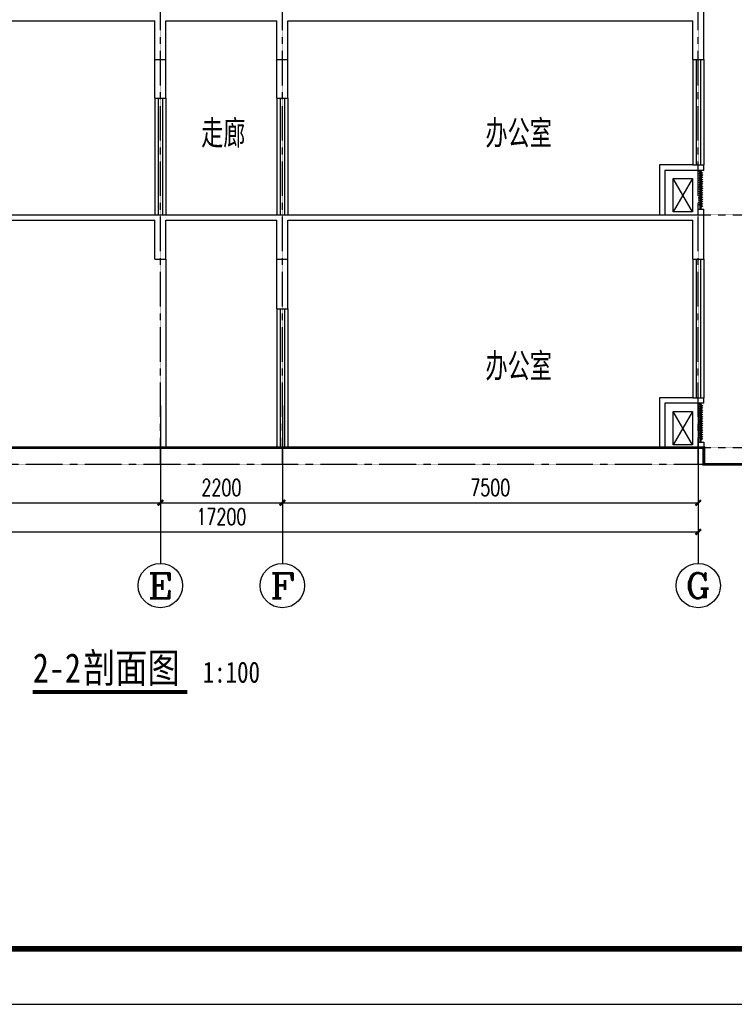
# Model space of a CAD drawing. Header units: inches. Extents: x 224620 to 3435104, y 247406 to 993300.
# Tile 34 of 110: x 309907 to 322794, y 318223 to 335982. Entities that reach past the tile are written whole.
import ezdxf
from ezdxf.enums import TextEntityAlignment as Align

# ---------------------------------------------------------------- set-up
doc = ezdxf.new("R2010")
doc.units = ezdxf.units.IN
doc.header["$MEASUREMENT"] = 0
doc.linetypes.add('CENTER', pattern=[2, 1.25, -0.25, 0.25, -0.25])
for name, color, linetype in [('AXIS', 3, 'Continuous'), ('AXIS_TEXT', 7, 'Continuous'), ('DIM_SYMB', 3, 'Continuous'), ('DOTE', 1, 'CENTER'), ('PUB_DIM', 3, 'Continuous'), ('PUB_TEXT', 7, 'Continuous'), ('PUB_TITLE', 4, 'Continuous'), ('WALL', 2, 'Continuous'), ('WINDOW', 4, 'Continuous'), ('x细线', 135, 'Continuous'), ('看线', 95, 'Continuous')]:
    doc.layers.add(name, color=color, linetype=linetype)
doc.styles.add('_HZTXT', font='txt.shx', dxfattribs={"width": 0.8, "bigfont": 'HZTXT.shx'})
doc.styles.add('_TCH_AXIS', font='COMPLEX', dxfattribs={"bigfont": 'GBCBIG'})
doc.styles.add('_TCH_DIM_T3', font='SIMPLEX', dxfattribs={"width": 0.705882, "bigfont": 'GBCBIG'})
doc.styles.add('COMPLEX', font='COMPLEX')
doc.styles.add('宋体', font='txt', dxfattribs={"width": 0.8})
doc.dimstyles.new('_TCH_ARCH&&100', dxfattribs={"dimtxt": 297.5, "dimasz": 100, "dimexe": 250, "dimexo": 300, "dimgap": 126.25, "dimtad": 1, "dimdec": 0, "dimzin": 0, "dimdsep": 46, "dimtxsty": '_TCH_DIM_T3', "dimblk": 'ARCHTICK', "dimcen": 0.09, "dimclrt": 7, "dimazin": 2, "dimtfac": 1, "dimtdec": 0, "dimtix": 1, "dimtmove": 2, "dimatfit": 3, "dimfxl": 1, "dimtolj": 1, "dimtzin": 0, "dimarcsym": 0})

# ---------------------------------------------------------------- blocks, each defined once
blk = doc.blocks.new('wrtgtg')
at = {"layer": 'PUB_TITLE'}
blk.add_lwpolyline([(-75296, -5841), (8804, -5841), (8804, 53559), (-75296, 53559)], close=True, dxfattribs=at)
at = {"layer": 'PUB_TITLE', "const_width": 100}
blk.add_lwpolyline([(-72796, -4841), (7804, -4841), (7804, 52559), (-72796, 52559)], close=True, dxfattribs=at)
blk = doc.blocks.new('_ArchTick')
at = {"color": 0, "linetype": 'ByBlock', "const_width": 0.4}
blk.add_lwpolyline([(-0.5, -0.5), (0.5, 0.5)], dxfattribs=at)
blk = doc.blocks.new('*D294')
at = {"layer": 'Defpoints', "color": 0}
for p in [(304944, 328288), (312444, 328288), (312444, 327268)]:
    blk.add_point(p, dxfattribs=at)
at = {"layer": 'PUB_DIM', "color": 0, "lineweight": -2}
for p, q in [((304944, 327988), (304944, 327018)), ((312444, 327988), (312444, 327018)), ((304944, 327268), (312444, 327268))]:
    blk.add_line(p, q, dxfattribs=at)
at = {"layer": 'PUB_DIM', "color": 0, "lineweight": -2, "xscale": 100, "yscale": 100, "zscale": 100, "rotation": 180}
blk.add_blockref('_ArchTick', (304944, 327268), dxfattribs=at)
at = {"layer": 'PUB_DIM', "color": 0, "lineweight": -2, "xscale": 100, "yscale": 100, "zscale": 100}
blk.add_blockref('_ArchTick', (312444, 327268), dxfattribs=at)
at = {"layer": 'PUB_DIM', "color": 7, "insert": (308694, 327543), "char_height": 297.5, "attachment_point": 5, "style": '_TCH_DIM_T3'}
blk.add_mtext('\\A1;7500', dxfattribs=at)
blk = doc.blocks.new('*D295')
at = {"layer": 'Defpoints', "color": 0}
for p in [(312444, 328288), (314644, 328288), (314644, 327268)]:
    blk.add_point(p, dxfattribs=at)
at = {"layer": 'PUB_DIM', "color": 0, "lineweight": -2}
for p, q in [((312444, 327988), (312444, 327018)), ((314644, 327988), (314644, 327018)), ((312444, 327268), (314644, 327268))]:
    blk.add_line(p, q, dxfattribs=at)
at = {"layer": 'PUB_DIM', "color": 0, "lineweight": -2, "xscale": 100, "yscale": 100, "zscale": 100, "rotation": 180}
blk.add_blockref('_ArchTick', (312444, 327268), dxfattribs=at)
at = {"layer": 'PUB_DIM', "color": 0, "lineweight": -2, "xscale": 100, "yscale": 100, "zscale": 100}
blk.add_blockref('_ArchTick', (314644, 327268), dxfattribs=at)
at = {"layer": 'PUB_DIM', "color": 7, "insert": (313544, 327543), "char_height": 297.5, "attachment_point": 5, "style": '_TCH_DIM_T3'}
blk.add_mtext('\\A1;2200', dxfattribs=at)
blk = doc.blocks.new('*D296')
at = {"layer": 'Defpoints', "color": 0}
for p in [(314644, 328288), (322144, 328288), (322144, 327268)]:
    blk.add_point(p, dxfattribs=at)
at = {"layer": 'PUB_DIM', "color": 0, "lineweight": -2}
for p, q in [((314644, 327988), (314644, 327018)), ((322144, 327988), (322144, 327018)), ((314644, 327268), (322144, 327268))]:
    blk.add_line(p, q, dxfattribs=at)
at = {"layer": 'PUB_DIM', "color": 0, "lineweight": -2, "xscale": 100, "yscale": 100, "zscale": 100, "rotation": 180}
blk.add_blockref('_ArchTick', (314644, 327268), dxfattribs=at)
at = {"layer": 'PUB_DIM', "color": 0, "lineweight": -2, "xscale": 100, "yscale": 100, "zscale": 100}
blk.add_blockref('_ArchTick', (322144, 327268), dxfattribs=at)
at = {"layer": 'PUB_DIM', "color": 7, "insert": (318394, 327543), "char_height": 297.5, "attachment_point": 5, "style": '_TCH_DIM_T3'}
blk.add_mtext('\\A1;7500', dxfattribs=at)
blk = doc.blocks.new('*D314')
at = {"layer": 'Defpoints', "color": 0}
for p in [(304944, 327511), (322144, 327511), (322144, 326742)]:
    blk.add_point(p, dxfattribs=at)
at = {"layer": 'PUB_DIM', "color": 0, "lineweight": -2}
for p, q in [((304944, 327211), (304944, 326492)), ((322144, 327211), (322144, 326492)), ((304944, 326742), (322144, 326742))]:
    blk.add_line(p, q, dxfattribs=at)
at = {"layer": 'PUB_DIM', "color": 0, "lineweight": -2, "xscale": 100, "yscale": 100, "zscale": 100, "rotation": 180}
blk.add_blockref('_ArchTick', (304944, 326742), dxfattribs=at)
at = {"layer": 'PUB_DIM', "color": 0, "lineweight": -2, "xscale": 100, "yscale": 100, "zscale": 100}
blk.add_blockref('_ArchTick', (322144, 326742), dxfattribs=at)
at = {"layer": 'PUB_DIM', "color": 7, "insert": (313544, 327017), "char_height": 297.5, "attachment_point": 5, "style": '_TCH_DIM_T3'}
blk.add_mtext('\\A1;17200', dxfattribs=at)
blk = doc.blocks.new('_AXISO')
blk.add_circle((0, 0), 0.5)
at = {"layer": 'AXIS_TEXT', "style": 'COMPLEX', "width": 1.041667}
blk.add_attdef('A', text='', height=0.56, dxfattribs=at).set_placement((-0.25, -0.28), (0.25, -0.28), align=Align.FIT)

msp = doc.modelspace()

# ---------------------------------------------------------------- linework, layer by layer
at = {"layer": 'AXIS'}
for p, q in [((312444.1, 329023.2), (312444.1, 326174.8)), ((314644.1, 329023.2), (314644.1, 326174.8)), ((322144.1, 329023.2), (322144.1, 326174.8))]:
    msp.add_line(p, q, dxfattribs=at)
at = {"layer": 'DIM_SYMB', "const_width": 70}
msp.add_lwpolyline([(310143.5, 323854.3), (312927.6, 323854.3)], dxfattribs=at)
at = {"layer": 'DOTE'}
for p, q in [((312444.1, 327963.7), (312444.1, 343308.5)), ((314644.1, 327963.7), (314644.1, 342163.7)), ((322144.1, 327963.7), (322144.1, 342163.7)), ((297562.6, 332463.7), (323418.7, 332463.7)), ((297562.6, 328263.7), (323418.7, 328263.7)), ((297562.6, 327963.7), (323418.7, 327963.7))]:
    msp.add_line(p, q, dxfattribs=at)
at = {"layer": 'WALL'}
for p, q in [((322244.1, 335263.7), (322244.1, 336163.7)), ((304444.1, 335963.7), (312344.1, 335963.7)), ((312344.1, 334563.7), (312344.1, 335963.7)), ((312544.1, 335963.7), (314544.1, 335963.7)), ((312544.1, 334563.7), (312544.1, 335963.7)), ((314544.1, 334563.7), (314544.1, 335963.7)), ((314744.1, 335963.7), (322044.1, 335963.7)), ((314744.1, 334563.7), (314744.1, 335963.7)), ((322044.1, 335263.7), (322044.1, 335963.7)), ((312344.1, 335263.7), (312544.1, 335263.7)), ((314544.1, 335263.7), (314744.1, 335263.7)), ((322044.1, 335263.7), (322244.1, 335263.7)), ((312344.1, 334563.7), (312544.1, 334563.7)), ((314544.1, 334563.7), (314744.1, 334563.7)), ((322044.1, 333363.7), (321444.1, 333363.7)), ((321444.1, 333363.7), (321444.1, 332463.7)), ((322044.1, 333363.7), (322244.1, 333363.7)), ((322044.1, 333363.7), (322244.1, 333363.7)), ((322244.1, 333263.7), (322244.1, 333363.7)), ((322244.1, 333263.7), (321544.1, 333263.7)), ((321544.1, 333263.7), (321544.1, 332463.7)), ((304044.1, 332463.7), (321444.1, 332463.7)), ((321544.1, 332463.7), (322144.1, 332463.7)), ((322144.1, 332463.7), (322144.1, 332563.7)), ((322144.1, 332563.7), (322244.1, 332563.7)), ((322244.1, 331663.7), (322244.1, 332563.7)), ((304244.1, 332363.7), (312344.1, 332363.7)), ((312344.1, 331663.7), (312344.1, 332363.7)), ((312544.1, 331663.7), (312544.1, 332363.7)), ((312544.1, 332363.7), (314544.1, 332363.7)), ((314544.1, 330763.7), (314544.1, 332363.7)), ((314744.1, 330763.7), (314744.1, 332363.7)), ((314744.1, 332363.7), (322044.1, 332363.7)), ((322044.1, 331663.7), (322044.1, 332363.7)), ((312344.1, 331663.7), (312544.1, 331663.7)), ((314544.1, 331663.7), (314744.1, 331663.7)), ((322044.1, 331663.7), (322244.1, 331663.7)), ((314544.1, 330763.7), (314744.1, 330763.7)), ((322044.1, 329163.7), (321444.1, 329163.7)), ((321444.1, 329163.7), (321444.1, 328263.7)), ((322044.1, 329163.7), (322244.1, 329163.7)), ((322044.1, 329163.7), (322244.1, 329163.7)), ((322044.1, 329163.7), (322244.1, 329163.7)), ((322244.1, 329063.7), (322244.1, 329163.7)), ((322244.1, 329063.7), (321544.1, 329063.7)), ((321544.1, 329063.7), (321544.1, 328263.7)), ((322144.1, 328263.7), (322144.1, 328363.7)), ((322144.1, 328363.7), (322244.1, 328363.7)), ((322244.1, 328363.7), (322244.1, 328263.7)), ((321544.1, 328263.7), (322144.1, 328263.7))]:
    msp.add_line(p, q, dxfattribs=at)
at = {"layer": 'WALL', "const_width": 50}
msp.add_lwpolyline([(298816, 327963.7), (301044.1, 327963.7), (301044.1, 328113.7), (301344.1, 328113.7), (301344.1, 328263.7), (304244.1, 328263.7), (322244.1, 328263.7), (322244.1, 327963.7), (323366.1, 327963.7)], dxfattribs=at)
at = {"layer": 'WINDOW'}
for p, q in [((322044.1, 335263.7), (322044.1, 333363.7)), ((322104.1, 335263.7), (322104.1, 333363.7)), ((322184.1, 335263.7), (322184.1, 333363.7)), ((322244.1, 335263.7), (322244.1, 333363.7)), ((312344.1, 334563.7), (312344.1, 332463.7)), ((312404.1, 334563.7), (312404.1, 332463.7)), ((312484.1, 334563.7), (312484.1, 332463.7)), ((312544.1, 334563.7), (312544.1, 332463.7)), ((314544.1, 334563.7), (314544.1, 332463.7)), ((314604.1, 334563.7), (314604.1, 332463.7)), ((314684.1, 334563.7), (314684.1, 332463.7)), ((314744.1, 334563.7), (314744.1, 332463.7)), ((322044.1, 331663.7), (322044.1, 329163.7)), ((322104.1, 331663.7), (322104.1, 329163.7)), ((322184.1, 331663.7), (322184.1, 329163.7)), ((322244.1, 331663.7), (322244.1, 329163.7)), ((314544.1, 330763.7), (314544.1, 328263.7)), ((314604.1, 330763.7), (314604.1, 328263.7)), ((314684.1, 330763.7), (314684.1, 328263.7)), ((314744.1, 330763.7), (314744.1, 328263.7))]:
    msp.add_line(p, q, dxfattribs=at)
at = {"layer": 'x细线'}
for p, q in [((322038.9, 332515.6), (321688.9, 333115.6)), ((322038.9, 333115.6), (321688.9, 332515.6)), ((312544.1, 331663.7), (312544.1, 328263.7)), ((322038.9, 328315.6), (321688.9, 328915.6)), ((322038.9, 328915.6), (321688.9, 328315.6))]:
    msp.add_line(p, q, dxfattribs=at)
for points in [[(321688.9, 333115.6), (322038.9, 333115.6), (322038.9, 332515.6), (321688.9, 332515.6), (321688.9, 333115.6)], [(321688.9, 328915.6), (322038.9, 328915.6), (322038.9, 328315.6), (321688.9, 328315.6), (321688.9, 328915.6)]]:
    msp.add_lwpolyline(points, dxfattribs=at)
at = {"layer": '看线'}
for p, q in [((322179.1, 333247), (322179.1, 333263.7)), ((322179.1, 333207), (322179.1, 333229.3)), ((322179.1, 333167), (322179.1, 333189.3)), ((322194.1, 333237.6), (322194.1, 333263.7)), ((322194.1, 333197.6), (322194.1, 333219.9)), ((322194.1, 333157.6), (322194.1, 333179.9)), ((322179.1, 333127), (322179.1, 333149.3)), ((322179.1, 333087), (322179.1, 333109.3)), ((322179.1, 333047), (322179.1, 333069.3)), ((322179.1, 333007), (322179.1, 333029.3)), ((322179.1, 332967), (322179.1, 332989.3)), ((322194.1, 333117.6), (322194.1, 333139.9)), ((322194.1, 333077.6), (322194.1, 333099.9)), ((322194.1, 333037.6), (322194.1, 333059.9)), ((322194.1, 332997.6), (322194.1, 333019.9)), ((322194.1, 332957.6), (322194.1, 332979.9)), ((322179.1, 332927), (322179.1, 332949.3)), ((322179.1, 332887), (322179.1, 332909.3)), ((322179.1, 332847), (322179.1, 332869.3)), ((322179.1, 332807), (322179.1, 332829.3)), ((322194.1, 332917.6), (322194.1, 332939.9)), ((322194.1, 332877.6), (322194.1, 332899.9)), ((322194.1, 332837.6), (322194.1, 332859.9)), ((322194.1, 332797.6), (322194.1, 332819.9)), ((322179.1, 332767), (322179.1, 332789.3)), ((322179.1, 332727), (322179.1, 332749.3)), ((322179.1, 332687), (322179.1, 332709.3)), ((322179.1, 332647), (322179.1, 332669.3)), ((322179.1, 332563.7), (322179.1, 332629.3)), ((322194.1, 332757.6), (322194.1, 332779.9)), ((322194.1, 332717.6), (322194.1, 332739.9)), ((322194.1, 332677.6), (322194.1, 332699.9)), ((322194.1, 332637.6), (322194.1, 332659.9)), ((322194.1, 332563.7), (322194.1, 332619.9)), ((322179.1, 329047), (322179.1, 329063.7)), ((322179.1, 329007), (322179.1, 329029.3)), ((322179.1, 328967), (322179.1, 328989.3)), ((322179.1, 328927), (322179.1, 328949.3)), ((322179.1, 328887), (322179.1, 328909.3)), ((322194.1, 329037.6), (322194.1, 329063.7)), ((322194.1, 328997.6), (322194.1, 329019.9)), ((322194.1, 328957.6), (322194.1, 328979.9)), ((322194.1, 328917.6), (322194.1, 328939.9)), ((322194.1, 328877.6), (322194.1, 328899.9)), ((322179.1, 328847), (322179.1, 328869.3)), ((322179.1, 328807), (322179.1, 328829.3)), ((322179.1, 328767), (322179.1, 328789.3)), ((322179.1, 328727), (322179.1, 328749.3)), ((322194.1, 328837.6), (322194.1, 328859.9)), ((322194.1, 328797.6), (322194.1, 328819.9)), ((322194.1, 328757.6), (322194.1, 328779.9)), ((322194.1, 328717.6), (322194.1, 328739.9)), ((322179.1, 328687), (322179.1, 328709.3)), ((322179.1, 328647), (322179.1, 328669.3)), ((322179.1, 328607), (322179.1, 328629.3)), ((322179.1, 328567), (322179.1, 328589.3)), ((322179.1, 328527), (322179.1, 328549.3)), ((322194.1, 328677.6), (322194.1, 328699.9)), ((322194.1, 328637.6), (322194.1, 328659.9)), ((322194.1, 328597.6), (322194.1, 328619.9)), ((322194.1, 328557.6), (322194.1, 328579.9)), ((322194.1, 328517.6), (322194.1, 328539.9)), ((322179.1, 328487), (322179.1, 328509.3)), ((322179.1, 328447), (322179.1, 328469.3)), ((322179.1, 328363.7), (322179.1, 328429.3)), ((322194.1, 328477.6), (322194.1, 328499.9)), ((322194.1, 328437.6), (322194.1, 328459.9)), ((322194.1, 328363.7), (322194.1, 328419.9))]:
    msp.add_line(p, q, dxfattribs=at)
for points in [[(322162, 333257.8), (322221.3, 333220.6), (322213.3, 333207.9), (322154, 333245.1), (322162, 333257.8)], [(322162, 333217.8), (322221.3, 333180.6), (322213.3, 333167.9), (322154, 333205.1), (322162, 333217.8)], [(322162, 333177.8), (322221.3, 333140.6), (322213.3, 333127.9), (322154, 333165.1), (322162, 333177.8)], [(322162, 333137.8), (322221.3, 333100.6), (322213.3, 333087.9), (322154, 333125.1), (322162, 333137.8)], [(322162, 333097.8), (322221.3, 333060.6), (322213.3, 333047.9), (322154, 333085.1), (322162, 333097.8)], [(322162, 333057.8), (322221.3, 333020.6), (322213.3, 333007.9), (322154, 333045.1), (322162, 333057.8)], [(322162, 333017.8), (322221.3, 332980.6), (322213.3, 332967.9), (322154, 333005.1), (322162, 333017.8)], [(322162, 332977.8), (322221.3, 332940.6), (322213.3, 332927.9), (322154, 332965.1), (322162, 332977.8)], [(322162, 332937.8), (322221.3, 332900.6), (322213.3, 332887.9), (322154, 332925.1), (322162, 332937.8)], [(322162, 332897.8), (322221.3, 332860.6), (322213.3, 332847.9), (322154, 332885.1), (322162, 332897.8)], [(322162, 332857.8), (322221.3, 332820.6), (322213.3, 332807.9), (322154, 332845.1), (322162, 332857.8)], [(322162, 332817.8), (322221.3, 332780.6), (322213.3, 332767.9), (322154, 332805.1), (322162, 332817.8)], [(322162, 332777.8), (322221.3, 332740.6), (322213.3, 332727.9), (322154, 332765.1), (322162, 332777.8)], [(322162, 332737.8), (322221.3, 332700.6), (322213.3, 332687.9), (322154, 332725.1), (322162, 332737.8)], [(322162, 332697.8), (322221.3, 332660.6), (322213.3, 332647.9), (322154, 332685.1), (322162, 332697.8)], [(322162, 332657.8), (322221.3, 332620.6), (322213.3, 332607.9), (322154, 332645.1), (322162, 332657.8)], [(322162, 329057.8), (322221.3, 329020.6), (322213.3, 329007.9), (322154, 329045.1), (322162, 329057.8)], [(322162, 329017.8), (322221.3, 328980.6), (322213.3, 328967.9), (322154, 329005.1), (322162, 329017.8)], [(322162, 328977.8), (322221.3, 328940.6), (322213.3, 328927.9), (322154, 328965.1), (322162, 328977.8)], [(322162, 328937.8), (322221.3, 328900.6), (322213.3, 328887.9), (322154, 328925.1), (322162, 328937.8)], [(322162, 328897.8), (322221.3, 328860.6), (322213.3, 328847.9), (322154, 328885.1), (322162, 328897.8)], [(322162, 328857.8), (322221.3, 328820.6), (322213.3, 328807.9), (322154, 328845.1), (322162, 328857.8)], [(322162, 328817.8), (322221.3, 328780.6), (322213.3, 328767.9), (322154, 328805.1), (322162, 328817.8)], [(322162, 328777.8), (322221.3, 328740.6), (322213.3, 328727.9), (322154, 328765.1), (322162, 328777.8)], [(322162, 328737.8), (322221.3, 328700.6), (322213.3, 328687.9), (322154, 328725.1), (322162, 328737.8)], [(322162, 328697.8), (322221.3, 328660.6), (322213.3, 328647.9), (322154, 328685.1), (322162, 328697.8)], [(322162, 328657.8), (322221.3, 328620.6), (322213.3, 328607.9), (322154, 328645.1), (322162, 328657.8)], [(322162, 328617.8), (322221.3, 328580.6), (322213.3, 328567.9), (322154, 328605.1), (322162, 328617.8)], [(322162, 328577.8), (322221.3, 328540.6), (322213.3, 328527.9), (322154, 328565.1), (322162, 328577.8)], [(322162, 328537.8), (322221.3, 328500.6), (322213.3, 328487.9), (322154, 328525.1), (322162, 328537.8)], [(322162, 328497.8), (322221.3, 328460.6), (322213.3, 328447.9), (322154, 328485.1), (322162, 328497.8)], [(322162, 328457.8), (322221.3, 328420.6), (322213.3, 328407.9), (322154, 328445.1), (322162, 328457.8)]]:
    msp.add_lwpolyline(points, dxfattribs=at)

# ---------------------------------------------------------------- block references
msp.add_blockref('wrtgtg', (326104.7, 324064.1))
at = {"layer": 'AXIS'}
ref = msp.add_blockref('_AXISO', (312444.1, 325774.8), dxfattribs=dict(at, xscale=800, yscale=800, zscale=800))
ref.add_attrib('A', 'E', dxfattribs={"layer": 'AXIS_TEXT', "height": 452.5, "style": '_TCH_AXIS', "width": 1.615385}).set_placement((312217.8, 325548.5), (312670.4, 325548.5), align=Align.FIT)
ref = msp.add_blockref('_AXISO', (314644.1, 325774.8), dxfattribs=dict(at, xscale=800, yscale=800, zscale=800))
ref.add_attrib('A', 'F', dxfattribs={"layer": 'AXIS_TEXT', "height": 452.5, "style": '_TCH_AXIS', "width": 1.615385}).set_placement((314417.8, 325548.5), (314870.4, 325548.5), align=Align.FIT)
ref = msp.add_blockref('_AXISO', (322144.1, 325774.8), dxfattribs=dict(at, xscale=800, yscale=800, zscale=800))
ref.add_attrib('A', 'G', dxfattribs={"layer": 'AXIS_TEXT', "height": 452.5, "style": '_TCH_AXIS', "width": 1.4}).set_placement((321917.8, 325548.5), (322370.4, 325548.5), align=Align.FIT)

# ---------------------------------------------------------------- texts
at = {"layer": 'PUB_TEXT', "width": 0.8}
for s, height, style, p in [('走廊', 500, '_HZTXT', (313178.4, 333673.5)), ('办公室', 500, '_HZTXT', (318305.8, 333673.5)), ('办公室', 500, '_HZTXT', (318305.8, 329473.5)), ('2-2', 531.65, '宋体', (310143.5, 324023.7)), ('剖面图', 531.65, '宋体', (311050.9, 324023.7)), ('1:100', 379.75, '宋体', (313207.6, 324023.7))]:
    msp.add_text(s, height=height, dxfattribs=dict(at, style=style)).set_placement(p)

# ---------------------------------------------------------------- dimensions: what is measured, and where the dimension line sits
at = {"layer": 'PUB_DIM'}
for p1, p2, distance, picture, middle in [((304944.1, 328287.6), (312444.1, 328287.6), -1019.2, '*D294', (308694.1, 327543.4)), ((312444.1, 328287.6), (314644.1, 328287.6), -1019.2, '*D295', (313544.1, 327543.4)), ((314644.1, 328287.6), (322144.1, 328287.6), -1019.2, '*D296', (318394.1, 327543.4)), ((304944.1, 327511.3), (322144.1, 327511.3), -769.7, '*D314', (313544.1, 327016.6))]:
    dim = msp.add_aligned_dim(p1=p1, p2=p2, distance=distance, dimstyle='_TCH_ARCH&&100', dxfattribs=at)
    dim.commit()
    dim.dimension.update_dxf_attribs({"geometry": picture, "text_midpoint": middle})

doc.saveas('drawing.dxf')
